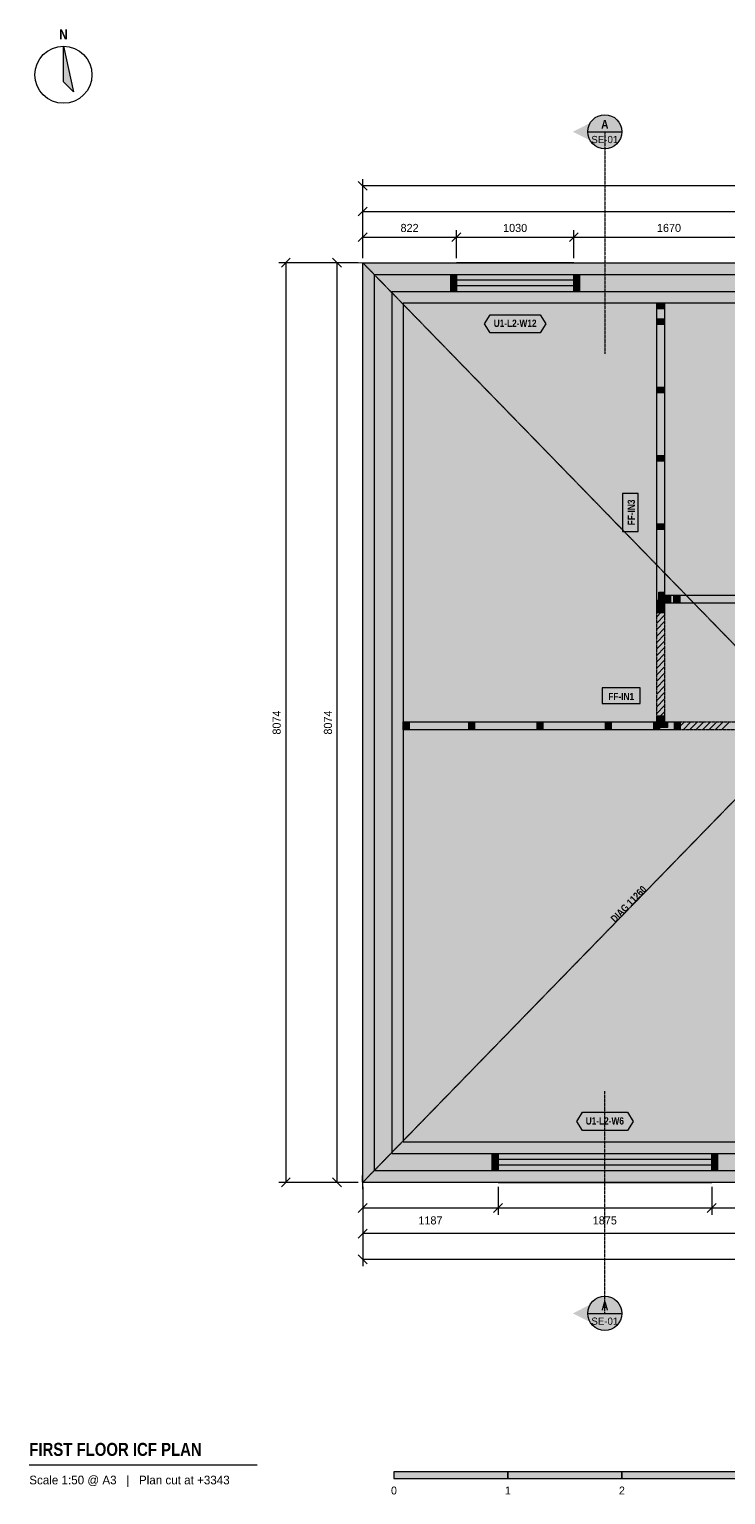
# Model space of a CAD drawing. Header units: millimetres. Extents: x -2926 to 10924, y -2742 to 10274.
# Tile 1 of 5: x -2926 to 3184, y -2742 to 10123. Entities that reach past the tile are written whole.
import ezdxf
from ezdxf.enums import TextEntityAlignment as Align

# ---------------------------------------------------------------- set-up
doc = ezdxf.new("R2010")
doc.units = ezdxf.units.MM
doc.linetypes.add('DASHED', pattern=[1.524, 1.27, -0.254])
for name, color, linetype in [('FILL-C_B2B2B5', 7, 'Continuous'), ('FILL-EPS', 7, 'Continuous'), ('FILL-INK', 7, 'Continuous'), ('FILL-RED', 7, 'Continuous'), ('FILL-TEAL_DK', 7, 'Continuous'), ('FILL-TIMBER', 7, 'Continuous'), ('FILL-WHITE', 7, 'Continuous'), ('LINE-C_85297A', 7, 'Continuous'), ('LINE-C_85297A-DASH', 7, 'DASHED'), ('LINE-INK', 7, 'Continuous'), ('LINE-INK-DASH', 7, 'DASHED'), ('LINE-RED', 7, 'Continuous'), ('LINE-RED-DASH', 7, 'DASHED'), ('LINE-STEEL_GREY', 7, 'Continuous'), ('LINE-STEEL_GREY-DASH', 7, 'DASHED'), ('LINE-TEAL_DK', 7, 'Continuous'), ('LINE-TIMBER_DK', 7, 'Continuous'), ('TEXT-C_85297A', 7, 'Continuous'), ('TEXT-INK', 7, 'Continuous'), ('TEXT-RED', 7, 'Continuous'), ('TEXT-STEEL_GREY', 7, 'Continuous'), ('TEXT-TEAL_DK', 7, 'Continuous')]:
    doc.layers.add(name, color=color, linetype=linetype)
doc.styles.add('OpenSansCondensed-Bold', font='OpenSansCondensed-Bold.ttf')

msp = doc.modelspace()

# ---------------------------------------------------------------- hatches: boundary and pattern name
at = {"layer": 'FILL-C_B2B2B5', "true_color": 0xb2b2b5}
h = msp.add_hatch(color=256, dxfattribs=at)
h.dxf.hatch_style = 1
h.paths.add_polyline_path([(102, 7972), (7747, 7972), (7747, 102), (102, 102)])
h.paths.add_polyline_path([(7595, 254), (7595, 7820), (254, 7820), (254, 254)], flags=0)
at = {"layer": 'FILL-EPS', "true_color": 0xccffff}
h = msp.add_hatch(color=256, dxfattribs=at)
h.dxf.hatch_style = 1
h.paths.add_polyline_path([(0, 8074), (7849, 8074), (7849, 0), (0, 0)])
h.paths.add_polyline_path([(102, 102), (7747, 102), (7747, 7972), (102, 7972)], flags=0)
h = msp.add_hatch(color=256, dxfattribs=at)
h.dxf.hatch_style = 1
h.paths.add_polyline_path([(254, 254), (254, 7820), (7595, 7820), (7595, 254)])
h.paths.add_polyline_path([(7493, 356), (7493, 7718), (356, 7718), (356, 356)], flags=0)
at = {"layer": 'FILL-INK', "true_color": 0x14141a}
h = msp.add_hatch(color=256, dxfattribs=at)
h.dxf.hatch_style = 1
h.paths.add_polyline_path([(-2626, 9974), (-2538, 9574), (-2626, 9662)])
h = msp.add_hatch(color=256, dxfattribs=at)
h.dxf.hatch_style = 1
h.paths.add_polyline_path([(274, -2601), (1274, -2601), (1274, -2540), (274, -2540)])
h = msp.add_hatch(color=256, dxfattribs=at)
h.dxf.hatch_style = 1
h.paths.add_polyline_path([(2274, -2601), (3274, -2601), (3274, -2540), (2274, -2540)])
at = {"layer": 'FILL-RED', "true_color": 0xb81a1f}
h = msp.add_hatch(color=256, dxfattribs=at)
h.dxf.hatch_style = 1
h.paths.add_polyline_path([(1844, 9224), (2124, 9082), (2124, 9367)])
h = msp.add_hatch(color=256, dxfattribs=at)
h.dxf.hatch_style = 1
h.paths.add_polyline_path([(1844, -1150), (2124, -1292), (2124, -1007)])
at = {"layer": 'FILL-TEAL_DK', "true_color": 0x006b5c}
h = msp.add_hatch(color=256, dxfattribs=at)
h.dxf.hatch_style = 1
h.paths.add_polyline_path([(772, 7972), (822, 7972), (822, 7820), (772, 7820)])
h = msp.add_hatch(color=256, dxfattribs=at)
h.dxf.hatch_style = 1
h.paths.add_polyline_path([(1852, 7972), (1902, 7972), (1902, 7820), (1852, 7820)])
h = msp.add_hatch(color=256, dxfattribs=at)
h.dxf.hatch_style = 1
h.paths.add_polyline_path([(1137, 102), (1137, 102), (1137, 254), (1137, 254), (1137, 254), (1137, 254), (1187, 254), (1187, 254), (1187, 254), (1187, 254), (1187, 102), (1187, 102), (1187, 102), (1187, 102), (1137, 102), (1137, 102)])
h = msp.add_hatch(color=256, dxfattribs=at)
h.dxf.hatch_style = 1
h.paths.add_polyline_path([(3062, 254), (3112, 254), (3112, 102), (3062, 102)])
at = {"layer": 'FILL-TIMBER', "true_color": 0xeddbb8}
h = msp.add_hatch(color=256, dxfattribs=at)
h.dxf.hatch_style = 1
h.paths.add_polyline_path([(2649, 7718), (2649, 7683), (2649, 7668), (2628, 7668), (2579, 7668), (2579, 7703), (2579, 7718), (2599, 7718)])
h = msp.add_hatch(color=256, dxfattribs=at)
h.dxf.hatch_style = 1
h.paths.add_polyline_path([(2649, 7581), (2649, 7545), (2649, 7531), (2628, 7531), (2579, 7531), (2579, 7566), (2579, 7581), (2599, 7581)])
h = msp.add_hatch(color=256, dxfattribs=at)
h.dxf.hatch_style = 1
h.paths.add_polyline_path([(2649, 6981), (2649, 6945), (2649, 6931), (2628, 6931), (2579, 6931), (2579, 6966), (2579, 6981), (2599, 6981)])
h = msp.add_hatch(color=256, dxfattribs=at)
h.dxf.hatch_style = 1
h.paths.add_polyline_path([(2649, 6381), (2649, 6345), (2649, 6331), (2628, 6331), (2579, 6331), (2579, 6366), (2579, 6381), (2599, 6381)])
h = msp.add_hatch(color=256, dxfattribs=at)
h.dxf.hatch_style = 1
h.paths.add_polyline_path([(2649, 5781), (2649, 5745), (2649, 5731), (2628, 5731), (2579, 5731), (2579, 5766), (2579, 5781), (2599, 5781)])
h = msp.add_hatch(color=256, dxfattribs=at)
h.dxf.hatch_style = 1
h.paths.add_polyline_path([(2649, 5181), (2649, 5132), (2649, 5112), (2634, 5112), (2599, 5112), (2599, 5161), (2599, 5181), (2613, 5181)])
h = msp.add_hatch(color=256, dxfattribs=at)
h.dxf.hatch_style = 1
h.paths.add_polyline_path([(2701, 5086), (2665, 5086), (2651, 5086), (2651, 5107), (2651, 5156), (2686, 5156), (2701, 5156), (2701, 5136)])
h = msp.add_hatch(color=256, dxfattribs=at)
h.dxf.hatch_style = 1
h.paths.add_polyline_path([(2781, 5086), (2745, 5086), (2731, 5086), (2731, 5107), (2731, 5156), (2766, 5156), (2781, 5156), (2781, 5136)])
h = msp.add_hatch(color=256, dxfattribs=at)
h.dxf.hatch_style = 1
h.paths.add_polyline_path([(2649, 5112), (2649, 5076), (2649, 5062), (2628, 5062), (2579, 5062), (2579, 5097), (2579, 5112), (2599, 5112)])
h = msp.add_hatch(color=256, dxfattribs=at)
h.dxf.hatch_style = 1
h.paths.add_polyline_path([(2649, 5053), (2649, 5018), (2649, 5003), (2628, 5003), (2579, 5003), (2579, 5039), (2579, 5053), (2599, 5053)])
h = msp.add_hatch(color=256, dxfattribs=at)
h.dxf.hatch_style = 1
h.paths.add_polyline_path([(406, 3974), (371, 3974), (356, 3974), (356, 3994), (356, 4043), (391, 4043), (406, 4043), (406, 4023)])
h = msp.add_hatch(color=256, dxfattribs=at)
h.dxf.hatch_style = 1
h.paths.add_polyline_path([(981, 3974), (945, 3974), (931, 3974), (931, 3994), (931, 4043), (966, 4043), (981, 4043), (981, 4023)])
h = msp.add_hatch(color=256, dxfattribs=at)
h.dxf.hatch_style = 1
h.paths.add_polyline_path([(1581, 3974), (1545, 3974), (1531, 3974), (1531, 3994), (1531, 4043), (1566, 4043), (1581, 4043), (1581, 4023)])
h = msp.add_hatch(color=256, dxfattribs=at)
h.dxf.hatch_style = 1
h.paths.add_polyline_path([(2181, 3974), (2145, 3974), (2131, 3974), (2131, 3994), (2131, 4043), (2166, 4043), (2181, 4043), (2181, 4023)])
h = msp.add_hatch(color=256, dxfattribs=at)
h.dxf.hatch_style = 1
h.paths.add_polyline_path([(2604, 3974), (2568, 3974), (2554, 3974), (2554, 3994), (2554, 4043), (2589, 4043), (2604, 4043), (2604, 4023)])
h = msp.add_hatch(color=256, dxfattribs=at)
h.dxf.hatch_style = 1
h.paths.add_polyline_path([(2649, 4093), (2649, 4060), (2649, 4046), (2628, 4046), (2579, 4046), (2579, 4079), (2579, 4093), (2599, 4093)])
h = msp.add_hatch(color=256, dxfattribs=at)
h.dxf.hatch_style = 1
h.paths.add_polyline_path([(2674, 3993), (2624, 3993), (2604, 3993), (2604, 4008), (2604, 4043), (2653, 4043), (2674, 4043), (2674, 4029)])
h = msp.add_hatch(color=256, dxfattribs=at)
h.dxf.hatch_style = 1
h.paths.add_polyline_path([(2786, 3974), (2751, 3974), (2736, 3974), (2736, 3994), (2736, 4043), (2771, 4043), (2786, 4043), (2786, 4023)])
at = {"layer": 'FILL-WHITE', "true_color": 0xffffff}
h = msp.add_hatch(color=256, dxfattribs=at)
h.dxf.hatch_style = 1
h.paths.add_polyline_path([(2274, 9224), (2269, 9263), (2254, 9299), (2230, 9330), (2199, 9354), (2163, 9369), (2124, 9374), (2085, 9369), (2049, 9354), (2018, 9330), (1994, 9299), (1979, 9263), (1974, 9224), (1979, 9185), (1994, 9149), (2018, 9118), (2049, 9094), (2085, 9079), (2124, 9074), (2163, 9079), (2199, 9094), (2230, 9118), (2254, 9149), (2269, 9185)])
h = msp.add_hatch(color=256, dxfattribs=at)
h.dxf.hatch_style = 1
h.paths.add_polyline_path([(1067, 7538), (1117, 7618), (1557, 7618), (1607, 7538), (1557, 7458), (1117, 7458)])
at = {"layer": 'FILL-WHITE', "true_color": 0xfaf5e8}
h = msp.add_hatch(color=256, dxfattribs=at)
h.dxf.hatch_style = 1
h.paths.add_polyline_path([(2649, 5181), (2649, 5132), (2649, 5112), (2649, 5076), (2649, 5062), (2649, 5053), (2649, 5018), (2649, 5003), (2649, 5003), (2628, 5003), (2579, 5003), (2579, 5003), (2579, 5039), (2579, 5053), (2579, 5062), (2579, 5097), (2579, 5112), (2579, 5731), (2579, 5766), (2579, 5781), (2579, 6331), (2579, 6366), (2579, 6381), (2579, 6931), (2579, 6966), (2579, 6981), (2579, 7531), (2579, 7566), (2579, 7581), (2579, 7668), (2579, 7703), (2579, 7718), (2579, 7718), (2599, 7718), (2649, 7718), (2649, 7718), (2649, 7683), (2649, 7668), (2649, 7581), (2649, 7545), (2649, 7531), (2649, 6981), (2649, 6945), (2649, 6931), (2649, 6381), (2649, 6345), (2649, 6331), (2649, 5781), (2649, 5745), (2649, 5731)])
at = {"layer": 'FILL-WHITE', "true_color": 0xffffff}
h = msp.add_hatch(color=256, dxfattribs=at)
h.dxf.hatch_style = 1
h.paths.add_polyline_path([(2418, 5715), (2418, 6049), (2279, 6049), (2279, 5715)])
at = {"layer": 'FILL-WHITE', "true_color": 0xfaf5e8}
h = msp.add_hatch(color=256, dxfattribs=at)
h.dxf.hatch_style = 1
h.paths.add_polyline_path([(2651, 5086), (2651, 5107), (2651, 5156), (2651, 5156), (2686, 5156), (2701, 5156), (2731, 5156), (2766, 5156), (2781, 5156), (3331, 5156), (3366, 5156), (3381, 5156), (3931, 5156), (3966, 5156), (3981, 5156), (4240, 5156), (4275, 5156), (4290, 5156), (4290, 5156), (4290, 5136), (4290, 5086), (4290, 5086), (4255, 5086), (4240, 5086), (3981, 5086), (3945, 5086), (3931, 5086), (3381, 5086), (3345, 5086), (3331, 5086), (2781, 5086), (2745, 5086), (2731, 5086), (2701, 5086), (2665, 5086), (2651, 5086)])
at = {"layer": 'FILL-WHITE', "true_color": 0xffffff}
h = msp.add_hatch(color=256, dxfattribs=at)
h.dxf.hatch_style = 1
h.paths.add_polyline_path([(2579, 4093), (2579, 5003), (2649, 5003), (2649, 4093)])
h = msp.add_hatch(color=256, dxfattribs=at)
h.dxf.hatch_style = 1
h.paths.add_polyline_path([(2101, 4204), (2435, 4204), (2435, 4343), (2101, 4343)])
at = {"layer": 'FILL-WHITE', "true_color": 0xfaf5e8}
h = msp.add_hatch(color=256, dxfattribs=at)
h.dxf.hatch_style = 1
h.paths.add_polyline_path([(356, 3994), (356, 4043), (391, 4043), (406, 4043), (931, 4043), (966, 4043), (981, 4043), (1531, 4043), (1566, 4043), (1581, 4043), (2131, 4043), (2166, 4043), (2181, 4043), (2554, 4043), (2589, 4043), (2604, 4043), (2653, 4043), (2674, 4043), (2736, 4043), (2771, 4043), (2786, 4043), (2786, 4023), (2786, 3974), (2751, 3974), (2736, 3974), (2604, 3974), (2568, 3974), (2554, 3974), (2181, 3974), (2145, 3974), (2131, 3974), (1581, 3974), (1545, 3974), (1531, 3974), (981, 3974), (945, 3974), (931, 3974), (406, 3974), (371, 3974), (356, 3974)])
h = msp.add_hatch(color=256, dxfattribs=at)
h.dxf.hatch_style = 1
h.paths.add_polyline_path([(2649, 4060), (2649, 4046), (2628, 4046), (2579, 4046), (2579, 4079), (2579, 4093), (2599, 4093), (2649, 4093)])
at = {"layer": 'FILL-WHITE', "true_color": 0xffffff}
h = msp.add_hatch(color=256, dxfattribs=at)
h.dxf.hatch_style = 1
h.paths.add_polyline_path([(2786, 3974), (2786, 4043), (3696, 4043), (3696, 3974)])
h = msp.add_hatch(color=256, dxfattribs=at)
h.dxf.hatch_style = 1
h.paths.add_polyline_path([(2192, 2169), (2603, 2592), (2476, 2716), (2064, 2293)])
h = msp.add_hatch(color=256, dxfattribs=at)
h.dxf.hatch_style = 1
h.paths.add_polyline_path([(1877, 536), (1927, 616), (2322, 616), (2372, 536), (2322, 456), (1927, 456)])
h = msp.add_hatch(color=256, dxfattribs=at)
h.dxf.hatch_style = 1
h.paths.add_polyline_path([(2274, -1150), (2269, -1111), (2254, -1075), (2230, -1044), (2199, -1020), (2163, -1005), (2124, -1000), (2085, -1005), (2049, -1020), (2018, -1044), (1994, -1075), (1979, -1111), (1974, -1150), (1979, -1189), (1994, -1225), (2018, -1256), (2049, -1280), (2085, -1295), (2124, -1300), (2163, -1295), (2199, -1280), (2230, -1256), (2254, -1225), (2269, -1189)])
h = msp.add_hatch(color=256, dxfattribs=at)
h.dxf.hatch_style = 1
h.paths.add_polyline_path([(1274, -2601), (2274, -2601), (2274, -2540), (1274, -2540)])

# ---------------------------------------------------------------- linework, layer by layer
at = {"layer": 'LINE-C_85297A', "lineweight": 5}
for p, q in [((-60, 8075), (60, 8073)), ((1, -60), (-1, 60))]:
    msp.add_line(p, q, dxfattribs=at)
at = {"layer": 'LINE-C_85297A-DASH', "lineweight": 5}
for p, q in [((0, 0), (7849, 8074)), ((0, 8074), (7849, 0))]:
    msp.add_line(p, q, dxfattribs=at)
at = {"layer": 'LINE-INK', "lineweight": 5}
for p, q in [((39, 8710), (-39, 8788)), ((0, 8114), (0, 8809)), ((7849, 8749), (0, 8749)), ((-39, 8485), (39, 8563)), ((0, 8114), (0, 8584)), ((0, 8524), (7849, 8524)), ((-39, 8260), (39, 8338)), ((0, 8114), (0, 8359)), ((0, 8299), (7849, 8299)), ((783, 8260), (861, 8338)), ((822, 8114), (822, 8359)), ((1813, 8260), (1891, 8338)), ((1852, 8114), (1852, 8359)), ((-636, 8113), (-714, 8035)), ((-186, 8035), (-264, 8113)), ((-40, 8074), (-735, 8074)), ((-675, 8074), (-675, 0)), ((-40, 8074), (-285, 8074)), ((-225, 0), (-225, 8074)), ((1852, 8074), (822, 8074)), ((1852, 7921), (822, 7921)), ((1852, 7871), (822, 7871)), ((1852, 7718), (822, 7718)), ((1187, 356), (3062, 356)), ((1187, 203), (3062, 203)), ((1187, 153), (3062, 153)), ((-40, 0), (-735, 0)), ((-636, 39), (-714, -39)), ((-40, 0), (-285, 0)), ((-186, -39), (-264, 39)), ((1187, 0), (3062, 0)), ((0, -40), (0, -285)), ((0, -40), (0, -510)), ((0, -40), (0, -735)), ((1187, -40), (1187, -285)), ((3062, -40), (3062, -285)), ((39, -186), (-39, -264)), ((7849, -225), (0, -225)), ((1226, -186), (1148, -264)), ((3101, -186), (3023, -264)), ((39, -411), (-39, -489)), ((7849, -450), (0, -450)), ((-39, -636), (39, -714)), ((0, -675), (7849, -675)), ((-2926, -2481), (-926, -2481))]:
    msp.add_line(p, q, dxfattribs=at)
for points in [[(-2626, 9974), (-2538, 9574), (-2626, 9662)], [(0, 0), (0, 8074), (7849, 8074), (7849, 0)], [(356, 356), (7493, 356), (7493, 7718), (356, 7718)], [(2649, 5181), (2649, 5132), (2649, 5112), (2649, 5076), (2649, 5062), (2649, 5053), (2649, 5018), (2649, 5003), (2649, 5003), (2628, 5003), (2579, 5003), (2579, 5003), (2579, 5039), (2579, 5053), (2579, 5062), (2579, 5097), (2579, 5112), (2579, 5731), (2579, 5766), (2579, 5781), (2579, 6331), (2579, 6366), (2579, 6381), (2579, 6931), (2579, 6966), (2579, 6981), (2579, 7531), (2579, 7566), (2579, 7581), (2579, 7668), (2579, 7703), (2579, 7718), (2579, 7718), (2599, 7718), (2649, 7718), (2649, 7718), (2649, 7683), (2649, 7668), (2649, 7581), (2649, 7545), (2649, 7531), (2649, 6981), (2649, 6945), (2649, 6931), (2649, 6381), (2649, 6345), (2649, 6331), (2649, 5781), (2649, 5745), (2649, 5731)], [(2418, 5715), (2418, 6049), (2279, 6049), (2279, 5715)], [(2101, 4204), (2435, 4204), (2435, 4343), (2101, 4343)], [(356, 3994), (356, 4043), (391, 4043), (406, 4043), (931, 4043), (966, 4043), (981, 4043), (1531, 4043), (1566, 4043), (1581, 4043), (2131, 4043), (2166, 4043), (2181, 4043), (2554, 4043), (2589, 4043), (2604, 4043), (2653, 4043), (2674, 4043), (2736, 4043), (2771, 4043), (2786, 4043), (2786, 4023), (2786, 3974), (2751, 3974), (2736, 3974), (2604, 3974), (2568, 3974), (2554, 3974), (2181, 3974), (2145, 3974), (2131, 3974), (1581, 3974), (1545, 3974), (1531, 3974), (981, 3974), (945, 3974), (931, 3974), (406, 3974), (371, 3974), (356, 3974)], [(2649, 4060), (2649, 4046), (2628, 4046), (2579, 4046), (2579, 4079), (2579, 4093), (2599, 4093), (2649, 4093)], [(274, -2601), (1274, -2601), (1274, -2540), (274, -2540)], [(1274, -2601), (2274, -2601), (2274, -2540), (1274, -2540)], [(2274, -2601), (3274, -2601), (3274, -2540), (2274, -2540)]]:
    msp.add_lwpolyline(points, close=True, dxfattribs=at)
msp.add_lwpolyline([(3331, 5086), (2781, 5086), (2745, 5086), (2731, 5086), (2701, 5086), (2665, 5086), (2651, 5086), (2651, 5086), (2651, 5107), (2651, 5156), (2651, 5156), (2686, 5156), (2701, 5156), (2731, 5156), (2766, 5156), (2781, 5156), (3331, 5156)], dxfattribs=at)
msp.add_circle((-2626, 9724), 250, dxfattribs=at)
at = {"layer": 'LINE-INK-DASH', "lineweight": 5}
for points in [[(2579, 4093), (2579, 5003), (2649, 5003), (2649, 4093)], [(2786, 3974), (2786, 4043), (3696, 4043), (3696, 3974)]]:
    msp.add_lwpolyline(points, close=True, dxfattribs=at)
at = {"layer": 'LINE-RED', "lineweight": 5}
for p, q in [((1974, 9224), (2274, 9224)), ((1974, -1150), (2274, -1150))]:
    msp.add_line(p, q, dxfattribs=at)
for centre in [(2124, 9224), (2124, -1150)]:
    msp.add_circle(centre, 150, dxfattribs=at)
at = {"layer": 'LINE-RED-DASH', "lineweight": 5}
for p, q in [((2124, 9224), (2124, 7274)), ((2124, -1150), (2124, 800))]:
    msp.add_line(p, q, dxfattribs=at)
at = {"layer": 'LINE-STEEL_GREY', "lineweight": 5}
for points in [[(102, 7972), (7747, 7972), (7747, 102), (102, 102)], [(7595, 254), (7595, 7820), (254, 7820), (254, 254)]]:
    msp.add_lwpolyline(points, close=True, dxfattribs=at)
at = {"layer": 'LINE-STEEL_GREY-DASH', "lineweight": 5}
for points in [[(0, 8074), (7849, 8074), (7849, 0), (0, 0)], [(7493, 7718), (356, 7718), (356, 356), (7493, 356)]]:
    msp.add_lwpolyline(points, close=True, dxfattribs=at)
at = {"layer": 'LINE-TEAL_DK', "lineweight": 5}
for points in [[(772, 7972), (822, 7972), (822, 7820), (772, 7820)], [(1852, 7972), (1902, 7972), (1902, 7820), (1852, 7820)], [(1067, 7538), (1117, 7618), (1557, 7618), (1607, 7538), (1557, 7458), (1117, 7458)], [(1877, 536), (1927, 616), (2322, 616), (2372, 536), (2322, 456), (1927, 456)], [(1137, 102), (1137, 102), (1137, 254), (1137, 254), (1137, 254), (1137, 254), (1187, 254), (1187, 254), (1187, 254), (1187, 254), (1187, 102), (1187, 102), (1187, 102), (1187, 102), (1137, 102), (1137, 102)], [(3062, 254), (3112, 254), (3112, 102), (3062, 102)]]:
    msp.add_lwpolyline(points, close=True, dxfattribs=at)
at = {"layer": 'LINE-TIMBER_DK', "lineweight": 5}
for p, q in [((2579, 4966), (2616, 5003)), ((2579, 4909), (2649, 4979)), ((2579, 4853), (2649, 4923)), ((2579, 4796), (2649, 4866)), ((2579, 4740), (2649, 4810)), ((2579, 4683), (2649, 4753)), ((2579, 4627), (2649, 4697)), ((2579, 4570), (2649, 4640)), ((2579, 4514), (2649, 4584)), ((2579, 4457), (2649, 4527)), ((2579, 4400), (2649, 4470)), ((2579, 4344), (2649, 4414)), ((2579, 4287), (2649, 4357)), ((2579, 4231), (2649, 4301)), ((2579, 4174), (2649, 4244)), ((2579, 4118), (2649, 4188)), ((2611, 4093), (2649, 4131)), ((2786, 4006), (2823, 4043)), ((2810, 3974), (2880, 4043)), ((2867, 3974), (2937, 4043)), ((2923, 3974), (2993, 4043)), ((2980, 3974), (3050, 4043)), ((3036, 3974), (3106, 4043)), ((3093, 3974), (3163, 4043)), ((3149, 3974), (3219, 4043))]:
    msp.add_line(p, q, dxfattribs=at)
for points in [[(2649, 7718), (2649, 7683), (2649, 7668), (2628, 7668), (2579, 7668), (2579, 7703), (2579, 7718), (2599, 7718)], [(2649, 7581), (2649, 7545), (2649, 7531), (2628, 7531), (2579, 7531), (2579, 7566), (2579, 7581), (2599, 7581)], [(2649, 6981), (2649, 6945), (2649, 6931), (2628, 6931), (2579, 6931), (2579, 6966), (2579, 6981), (2599, 6981)], [(2649, 6381), (2649, 6345), (2649, 6331), (2628, 6331), (2579, 6331), (2579, 6366), (2579, 6381), (2599, 6381)], [(2649, 5781), (2649, 5745), (2649, 5731), (2628, 5731), (2579, 5731), (2579, 5766), (2579, 5781), (2599, 5781)], [(2649, 5181), (2649, 5132), (2649, 5112), (2634, 5112), (2599, 5112), (2599, 5161), (2599, 5181), (2613, 5181)], [(2701, 5086), (2665, 5086), (2651, 5086), (2651, 5107), (2651, 5156), (2686, 5156), (2701, 5156), (2701, 5136)], [(2781, 5086), (2745, 5086), (2731, 5086), (2731, 5107), (2731, 5156), (2766, 5156), (2781, 5156), (2781, 5136)], [(2649, 5112), (2649, 5076), (2649, 5062), (2628, 5062), (2579, 5062), (2579, 5097), (2579, 5112), (2599, 5112)], [(2649, 5053), (2649, 5018), (2649, 5003), (2628, 5003), (2579, 5003), (2579, 5039), (2579, 5053), (2599, 5053)], [(406, 3974), (371, 3974), (356, 3974), (356, 3994), (356, 4043), (391, 4043), (406, 4043), (406, 4023)], [(981, 3974), (945, 3974), (931, 3974), (931, 3994), (931, 4043), (966, 4043), (981, 4043), (981, 4023)], [(1581, 3974), (1545, 3974), (1531, 3974), (1531, 3994), (1531, 4043), (1566, 4043), (1581, 4043), (1581, 4023)], [(2181, 3974), (2145, 3974), (2131, 3974), (2131, 3994), (2131, 4043), (2166, 4043), (2181, 4043), (2181, 4023)], [(2604, 3974), (2568, 3974), (2554, 3974), (2554, 3994), (2554, 4043), (2589, 4043), (2604, 4043), (2604, 4023)], [(2649, 4093), (2649, 4060), (2649, 4046), (2628, 4046), (2579, 4046), (2579, 4079), (2579, 4093), (2599, 4093)], [(2674, 3993), (2624, 3993), (2604, 3993), (2604, 4008), (2604, 4043), (2653, 4043), (2674, 4043), (2674, 4029)], [(2786, 3974), (2751, 3974), (2736, 3974), (2736, 3994), (2736, 4043), (2771, 4043), (2786, 4043), (2786, 4023)]]:
    msp.add_lwpolyline(points, close=True, dxfattribs=at)

# ---------------------------------------------------------------- texts
at = {"layer": 'TEXT-C_85297A', "style": 'OpenSansCondensed-Bold'}
msp.add_text('DIAG 11260', height=63.5, rotation=45.8096, dxfattribs=at).set_placement((2355, 2422), align=Align.CENTER)
at = {"layer": 'TEXT-INK', "style": 'OpenSansCondensed-Bold'}
for s, height, p in [('N', 88.9, (-2626, 10034)), ('FF-IN1', 63.5, (2268, 4234))]:
    msp.add_text(s, height=height, dxfattribs=at).set_placement(p, align=Align.CENTER)
at = {"layer": 'TEXT-INK'}
for s, height, p in [('822', 71.1, (411, 8344)), ('1030', 71.1, (1337, 8344)), ('1670', 71.1, (2687, 8344)), ('1187', 71.1, (594, -369)), ('1875', 71.1, (2124, -369)), ('0', 69.8, (274, -2740)), ('1', 69.8, (1274, -2740)), ('2', 69.8, (2274, -2740))]:
    msp.add_text(s, height=height, dxfattribs=at).set_placement(p, align=Align.CENTER)
at = {"layer": 'TEXT-INK', "style": 'OpenSansCondensed-Bold'}
msp.add_text('FF-IN3', height=63.5, rotation=90, dxfattribs=at).set_placement((2388, 5882), align=Align.CENTER)
at = {"layer": 'TEXT-INK'}
for p in [(-720, 4037), (-270, 4037)]:
    msp.add_text('8074', height=71.1, rotation=90, dxfattribs=at).set_placement(p, align=Align.CENTER)
at = {"layer": 'TEXT-INK', "style": 'OpenSansCondensed-Bold'}
msp.add_text('FIRST FLOOR ICF PLAN', height=114.3, dxfattribs=at).set_placement((-2926, -2401))
at = {"layer": 'TEXT-RED', "style": 'OpenSansCondensed-Bold'}
for p in [(2124, 9252), (2124, -1123)]:
    msp.add_text('A', height=76.2, dxfattribs=at).set_placement(p, align=Align.CENTER)
at = {"layer": 'TEXT-RED'}
for p in [(2124, 9124), (2124, -1250)]:
    msp.add_text('SE-01', height=63.5, dxfattribs=at).set_placement(p, align=Align.CENTER)
at = {"layer": 'TEXT-STEEL_GREY'}
msp.add_text('Scale 1:50 @ A3   |   Plan cut at +3343', height=76.2, dxfattribs=at).set_placement((-2926, -2651))
at = {"layer": 'TEXT-TEAL_DK', "style": 'OpenSansCondensed-Bold'}
for s, p in [('U1-L2-W12', (1337, 7511)), ('U1-L2-W6', (2124, 508))]:
    msp.add_text(s, height=63.5, dxfattribs=at).set_placement(p, align=Align.CENTER)

doc.saveas('drawing.dxf')
